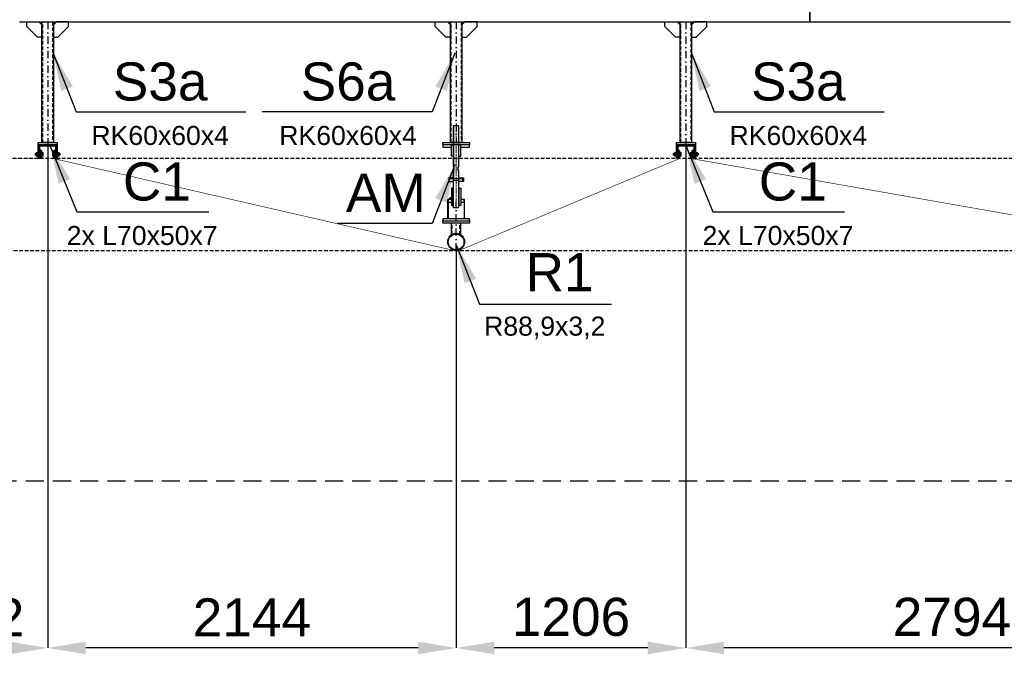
# Model space of a CAD drawing. Header units: millimetres. Extents: x -34919 to 306996, y -293018 to -145733.
# Tile 18 of 256: x -4241 to 928, y -199663 to -196332. Entities that reach past the tile are written whole.
import ezdxf

# ---------------------------------------------------------------- set-up
doc = ezdxf.new("R2010")
doc.units = ezdxf.units.MM
doc.header["$LTSCALE"] = 3
for name, pattern in [('AM_ISO08W050', [18, 12, -1.5, 3, -1.5]), ('DASHDOT', [25.4, 12.7, -6.35, 0, -6.35]), ('DASHED2', [9.525, 6.35, -3.175]), ('HIDDEN', [9.525, 6.35, -3.175])]:
    doc.linetypes.add(name, pattern=pattern)
for name, color, linetype, lineweight in [('-KONTURY', 7, 'Continuous', 18), ('AAA Widok', 2, 'Continuous', 25), ('AM_0', 7, 'Continuous', 15), ('AM_7', 4, 'AM_ISO08W050', 15), ('SIATKA', 5, 'Continuous', 18)]:
    doc.layers.add(name, color=color, linetype=linetype, lineweight=lineweight)
for name, color, linetype in [('AAA L-Opis', 3, 'Continuous'), ('ARF2000E0_BEARING_ROOF_KANTAVAT_KATTO', 7, 'Continuous'), ('blaszki', 6, 'Continuous'), ('poziome 1', 7, 'Continuous'), ('slupki', 7, 'Continuous'), ('stezenia', 4, 'Continuous'), ('STĘŻENIA_OPIS', 4, 'Continuous')]:
    doc.layers.add(name, color=color, linetype=linetype)
doc.styles.get("Standard").update_dxf_attribs({"font": 'arial.ttf', "height": 25})
doc.dimstyles.new('STANDARD-100', dxfattribs={"dimscale": 100, "dimtxt": 2, "dimasz": 2, "dimexe": 0, "dimexo": 0, "dimgap": 0.6, "dimtad": 1, "dimdec": 0, "dimzin": 12, "dimdsep": 46, "dimtxsty": 'Standard', "dimcen": 1, "dimclrd": 256, "dimclre": 256, "dimclrt": 2, "dimadec": 0, "dimazin": 0, "dimtfac": 1, "dimtdec": 0, "dimtmove": 0, "dimatfit": 3, "dimfxl": 0, "dimtolj": 1, "dimtzin": 0, "dimarcsym": 0})

# ---------------------------------------------------------------- blocks, each defined once
blk = doc.blocks.new('*D1680')
at = {"lineweight": -2, "transparency": 16777216}
for p, q in [((-743.4, -196979.2, 0), (-743.4, -199629.5, 0)), ((2050.7, -197531.6, 0), (2050.7, -199629.5, 0)), ((1850.7, -199629.5, 0), (-543.4, -199629.5, 0))]:
    blk.add_line(p, q, dxfattribs=at)
at = {"transparency": 16777216}
for points in [[(-543.4, -199596.2, 0), (-543.4, -199662.8, 0), (-743.4, -199629.5, 0)], [(1850.7, -199596.2, 0), (1850.7, -199662.8, 0), (2050.7, -199629.5, 0)]]:
    blk.add_solid(points, dxfattribs=at)
at = {"layer": 'Defpoints', "color": 0, "transparency": 16777216}
for p in [(-743.4, -196979.2, 0), (2050.7, -197531.6, 0), (-743.4, -199629.5, 0)]:
    blk.add_point(p, dxfattribs=at)
at = {"color": 2, "transparency": 16777216, "insert": (653.6, -199467.4, 0), "char_height": 200, "attachment_point": 5}
blk.add_mtext('\\A1;2794', dxfattribs=at)
blk = doc.blocks.new('*D1681')
at = {"lineweight": -2, "transparency": 16777216}
for p, q in [((-743.4, -196979.2, 0), (-743.4, -199629.5, 0)), ((-1949.3, -197531.6, 0), (-1949.3, -199629.5, 0)), ((-943.4, -199629.5, 0), (-1749.3, -199629.5, 0))]:
    blk.add_line(p, q, dxfattribs=at)
at = {"transparency": 16777216}
for points in [[(-1749.3, -199596.2, 0), (-1749.3, -199662.8, 0), (-1949.3, -199629.5, 0)], [(-943.4, -199596.2, 0), (-943.4, -199662.8, 0), (-743.4, -199629.5, 0)]]:
    blk.add_solid(points, dxfattribs=at)
at = {"layer": 'Defpoints', "color": 0, "transparency": 16777216}
for p in [(-743.4, -196979.2, 0), (-1949.3, -197531.6, 0), (-1949.3, -199629.5, 0)]:
    blk.add_point(p, dxfattribs=at)
at = {"color": 2, "transparency": 16777216, "insert": (-1346.4, -199467.4, 0), "char_height": 200, "attachment_point": 5}
blk.add_mtext('\\A1;1206', dxfattribs=at)
blk = doc.blocks.new('*D1682')
at = {"lineweight": -2, "transparency": 16777216}
for p, q in [((-4093.5, -196979.2, 0), (-4093.5, -199629.5, 0)), ((-1949.3, -197531.6, 0), (-1949.3, -199629.5, 0)), ((-2149.3, -199629.5, 0), (-3893.5, -199629.5, 0))]:
    blk.add_line(p, q, dxfattribs=at)
at = {"transparency": 16777216}
for points in [[(-3893.5, -199596.2, 0), (-3893.5, -199662.8, 0), (-4093.5, -199629.5, 0)], [(-2149.3, -199596.2, 0), (-2149.3, -199662.8, 0), (-1949.3, -199629.5, 0)]]:
    blk.add_solid(points, dxfattribs=at)
at = {"layer": 'Defpoints', "color": 0, "transparency": 16777216}
for p in [(-4093.5, -196979.2, 0), (-1949.3, -197531.6, 0), (-4093.5, -199629.5, 0)]:
    blk.add_point(p, dxfattribs=at)
at = {"color": 2, "transparency": 16777216, "insert": (-3021.4, -199469.1, 0), "char_height": 200, "attachment_point": 5}
blk.add_mtext('\\A1;2144', dxfattribs=at)
blk = doc.blocks.new('*D1683')
at = {"lineweight": -2, "transparency": 16777216}
for p, q in [((-4805.5, -196970.8, 0), (-4805.5, -199629.5, 0)), ((-4093.5, -196979.2, 0), (-4093.5, -199629.5, 0)), ((-4293.5, -199629.5, 0), (-4605.5, -199629.5, 0))]:
    blk.add_line(p, q, dxfattribs=at)
at = {"transparency": 16777216}
for points in [[(-4605.5, -199596.2, 0), (-4605.5, -199662.8, 0), (-4805.5, -199629.5, 0)], [(-4293.5, -199596.2, 0), (-4293.5, -199662.8, 0), (-4093.5, -199629.5, 0)]]:
    blk.add_solid(points, dxfattribs=at)
at = {"layer": 'Defpoints', "color": 0, "transparency": 16777216}
for p in [(-4805.5, -196970.8, 0), (-4093.5, -196979.2, 0), (-4805.5, -199629.5, 0)]:
    blk.add_point(p, dxfattribs=at)
at = {"color": 2, "transparency": 16777216, "insert": (-4449.5, -199469.1, 0), "char_height": 200, "attachment_point": 5}
blk.add_mtext('\\A1;712', dxfattribs=at)
blk = doc.blocks.new('A$C09B41FFC')
at = {"layer": 'AAA L-Opis', "color": 7}
for p, q in [((-13, 500), (-13, 284.6)), ((13, 500), (13, 284.6)), ((-13, 264.6), (-13, 214.6)), ((13, 264.6), (13, 214.6)), ((-15, 214.6), (15, 214.6))]:
    blk.add_line(p, q, dxfattribs=at)
at = {"layer": 'AAA Widok', "color": 7}
for p, q in [((-16, 222.6), (-16, 226.6)), ((16, 222.6), (16, 226.6)), ((-16.3, 172.6), (-15, 172.6)), ((-15.3, 171.6), (-15, 171.6)), ((15, 172.6), (16.2, 172.6)), ((15, 171.6), (15.2, 171.6)), ((-16.3, 82), (-15, 82)), ((-16.3, 82), (-15, 82)), ((-15.3, 83), (-15, 83)), ((16.2, 82, 0), (15, 82, 0)), ((21.2, 82), (20, 82))]:
    blk.add_line(p, q, dxfattribs=at)
for points in [[(15, 284.6), (15, 498), (13, 500), (-13, 500), (-15, 498), (-15, 284.6)], [(-15, 264.6), (-10.5, 264.6), (-10.5, 284.6), (-15, 284.6)], [(-15, 264.6), (-15, 72), (-13, 70), (13, 70), (15, 72), (15, 264.6)], [(15, 264.6), (10.5, 264.6), (10.5, 284.6), (15, 284.6)], [(-15, 226.6), (-38.1, 226.6), (-38.1, 222.6), (-15, 222.6)], [(-15, 222.6), (-38.1, 222.6), (-38.1, 207.6), (-15, 207.6)], [(15, 226.6), (38.1, 226.6), (38.1, 222.6), (15, 222.6)], [(15, 222.6), (38.1, 222.6), (38.1, 207.6), (15, 207.6)], [(-25, 112), (-41.2, 112), (-41.2, 98), (-25, 98)], [(25, 98), (41.3, 98), (41.3, 112), (25, 112)]]:
    blk.add_lwpolyline(points, dxfattribs=at)
at = {"layer": 'AAA Widok', "color": 7, "elevation": 0}
for points in [[(-25, 400), (-70, 400), (-70, 388), (-25, 388)], [(25, 388), (70, 388), (70, 400), (25, 400)], [(-44.4, 12), (-44.4, 112), (-41.2, 112), (-41.2, 12)], [(44.5, 12), (44.5, 112), (41.3, 112), (41.3, 12)]]:
    blk.add_lwpolyline(points, dxfattribs=at)
for points in [[(-25, 340), (-25, 400), (-14.3, 400), (-13.3, 399), (-13.3, 341), (-14.3, 340)], [(25, 340), (25, 400), (14.2, 400), (13.2, 399), (13.2, 341), (14.2, 340)]]:
    blk.add_lwpolyline(points, close=True, dxfattribs=at)
at = {"layer": 'AAA Widok', "color": 7}
for points in [[(-38.1, 207.6), (-35.2, 207.6), (-35.2, 222.6), (-38.1, 222.6)], [(38.1, 207.6), (35.2, 207.6), (35.2, 222.6), (38.1, 222.6)], [(-25, 172.6), (-25, 82), (-16.3, 82), (-15.3, 83), (-15.3, 171.6), (-16.3, 172.6)], [(25, 172.6), (25, 82), (16.2, 82), (15.2, 83), (15.2, 171.6), (16.2, 172.6)]]:
    blk.add_lwpolyline(points, close=True, dxfattribs=at)
blk.add_circle((-30, 118.7), 4, dxfattribs=at)
at = {"layer": 'AM_0', "color": 7}
for points in [[(-25, 112), (-25, 113), (-26, 112)], [(25, 112), (25, 113), (26, 112)]]:
    blk.add_solid(points, dxfattribs=at)
at = {"layer": 'AM_7', "color": 7}
blk.add_line((0, 500), (0, 70), dxfattribs=at)
at = {"layer": 'SIATKA', "color": 7}
blk.add_line((-15, 222.6), (15, 222.6), dxfattribs=at)

msp = doc.modelspace()

# ---------------------------------------------------------------- hatches: boundary and pattern name
at = {"layer": '-KONTURY'}
h = msp.add_hatch(dxfattribs=at)
h.set_pattern_fill('ANSI31', color=256, scale=0.5, style=0)
h.set_pattern_definition([(45, (-46775.9086, -83962.3717), (-1.122532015, 1.122532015), [])])
h.paths.add_polyline_path([(-4132.519, -197034.761), (-4133.719, -197034.761), (-4136.519, -197031.961), (-4136.519, -197018.261), (-4132.519, -197018.261)])
h.paths.add_polyline_path([(-4132.519, -197058.261), (-4136.519, -197058.261), (-4136.519, -197044.561), (-4133.719, -197041.761), (-4132.519, -197041.761)])
h = msp.add_hatch(dxfattribs=at)
h.set_pattern_fill('ANSI31', color=256, scale=0.5, angle=90, style=0)
h.set_pattern_definition([(135, (-46825.2196, -83960.3717), (-1.122532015, -1.122532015), [])])
h.paths.add_polyline_path([(-4128.519, -197034.761), (-4128.519, -197018.261), (-4124.519, -197018.261), (-4124.519, -197034.761)])
h.paths.add_polyline_path([(-4128.519, -197058.261), (-4128.519, -197041.761), (-4124.519, -197041.761), (-4124.519, -197044.261), (-4124.519, -197058.261)])
h = msp.add_hatch(dxfattribs=at)
h.set_pattern_fill('ANSI31', color=256, scale=0.5, style=0)
h.set_pattern_definition([(45, (81396.2807, -175261.617), (-1.122532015, 1.122532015), [])])
h.paths.add_polyline_path([(-4058.519, -197034.761), (-4058.519, -197018.261), (-4062.519, -197018.261), (-4062.519, -197034.761)])
h.paths.add_polyline_path([(-4058.519, -197058.261), (-4058.519, -197041.761), (-4062.519, -197041.761), (-4062.519, -197044.261), (-4062.519, -197058.261)])
h = msp.add_hatch(dxfattribs=at)
h.set_pattern_fill('ANSI31', color=256, scale=0.5, angle=-90, style=0)
h.set_pattern_definition([(315, (81394.2807, -175310.928), (1.122532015, 1.122532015), [])])
h.paths.add_polyline_path([(-4054.519, -197034.761), (-4053.319, -197034.761), (-4050.519, -197031.961), (-4050.519, -197018.261), (-4054.519, -197018.261)])
h.paths.add_polyline_path([(-4054.519, -197058.261), (-4050.519, -197058.261), (-4050.519, -197044.561), (-4053.319, -197041.761), (-4054.519, -197041.761)])
h = msp.add_hatch(dxfattribs=at)
h.set_pattern_fill('ANSI31', color=256, scale=0.5, style=0)
h.set_pattern_definition([(45, (-43425.7643, -83962.3717), (-1.122532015, 1.122532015), [])])
h.paths.add_polyline_path([(-782.375, -197034.761), (-783.575, -197034.761), (-786.375, -197031.961), (-786.375, -197018.261), (-782.375, -197018.261)])
h.paths.add_polyline_path([(-782.375, -197058.261), (-786.375, -197058.261), (-786.375, -197044.561), (-783.575, -197041.761), (-782.375, -197041.761)])
h = msp.add_hatch(dxfattribs=at)
h.set_pattern_fill('ANSI31', color=256, scale=0.5, angle=90, style=0)
h.set_pattern_definition([(135, (-43475.0753, -83960.3717), (-1.122532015, -1.122532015), [])])
h.paths.add_polyline_path([(-778.375, -197034.761), (-778.375, -197018.261), (-774.375, -197018.261), (-774.375, -197034.761)])
h.paths.add_polyline_path([(-778.375, -197058.261), (-778.375, -197041.761), (-774.375, -197041.761), (-774.375, -197044.261), (-774.375, -197058.261)])
h = msp.add_hatch(dxfattribs=at)
h.set_pattern_fill('ANSI31', color=256, scale=0.5, style=0)
h.set_pattern_definition([(45, (84746.425, -175261.617), (-1.122532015, 1.122532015), [])])
h.paths.add_polyline_path([(-708.375, -197034.761), (-708.375, -197018.261), (-712.375, -197018.261), (-712.375, -197034.761)])
h.paths.add_polyline_path([(-708.375, -197058.261), (-708.375, -197041.761), (-712.375, -197041.761), (-712.375, -197044.261), (-712.375, -197058.261)])
h = msp.add_hatch(dxfattribs=at)
h.set_pattern_fill('ANSI31', color=256, scale=0.5, angle=-90, style=0)
h.set_pattern_definition([(315, (84744.425, -175310.928), (1.122532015, 1.122532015), [])])
h.paths.add_polyline_path([(-704.375, -197034.761), (-703.175, -197034.761), (-700.375, -197031.961), (-700.375, -197018.261), (-704.375, -197018.261)])
h.paths.add_polyline_path([(-704.375, -197058.261), (-700.375, -197058.261), (-700.375, -197044.561), (-703.175, -197041.761), (-704.375, -197041.761)])
at = {"layer": 'slupki'}
h = msp.add_hatch(dxfattribs=at)
h.set_pattern_fill('ANSI32')
h.set_pattern_definition([(45, (-55453.284, -201534.402), (-6.7351921, 6.7351921), []), (45, (-55448.7935, -201534.402), (-6.7351921, 6.7351921), [])])
h.paths.add_polyline_path([(-4143.519, -196988.261), (-4093.519, -196988.261), (-4093.519, -196990.173, -0.41421356), (-4098.608, -196995.261), (-4136.519, -196995.261), (-4136.519, -197053.173, -0.41421356), (-4141.608, -197058.261), (-4143.519, -197058.261)])
h.paths.add_polyline_path([(-4093.519, -196990.173), (-4093.519, -196988.261), (-4043.519, -196988.261), (-4043.519, -197058.261), (-4045.431, -197058.261, -0.41421356), (-4050.519, -197053.173), (-4050.519, -196995.261), (-4088.431, -196995.261, -0.41421356)])
h = msp.add_hatch(dxfattribs=at)
h.set_pattern_fill('ANSI32')
h.set_pattern_definition([(45, (-52103.139, -201534.402), (-6.7351921, 6.7351921), []), (45, (-52098.649, -201534.402), (-6.7351921, 6.7351921), [])])
h.paths.add_polyline_path([(-793.375, -196988.261), (-743.375, -196988.261), (-743.375, -196990.173, -0.41421356), (-748.464, -196995.261), (-786.375, -196995.261), (-786.375, -197053.173, -0.41421356), (-791.464, -197058.261), (-793.375, -197058.261)])
h.paths.add_polyline_path([(-743.375, -196990.173), (-743.375, -196988.261), (-693.375, -196988.261), (-693.375, -197058.261), (-695.286, -197058.261, -0.41421356), (-700.375, -197053.173), (-700.375, -196995.261), (-738.286, -196995.261, -0.41421356)])

# ---------------------------------------------------------------- linework, layer by layer
at = {"layer": '-KONTURY'}
for p, q in [((-4133.719, -197034.761, 0), (-4133.719, -197041.761, 0)), ((-4124.519, -197034.761, 0), (-4128.519, -197034.761, 0)), ((-4062.519, -197034.761, 0), (-4058.519, -197034.761, 0)), ((-4053.319, -197034.761, 0), (-4053.319, -197041.761, 0)), ((-783.575, -197034.761, 0), (-783.575, -197041.761, 0)), ((-774.375, -197034.761, 0), (-778.375, -197034.761, 0)), ((-712.375, -197034.761, 0), (-708.375, -197034.761, 0)), ((-703.175, -197034.761, 0), (-703.175, -197041.761, 0)), ((-4124.519, -197041.761, 0), (-4128.519, -197041.761, 0)), ((-4062.519, -197041.761, 0), (-4058.519, -197041.761, 0)), ((-774.375, -197041.761, 0), (-778.375, -197041.761, 0)), ((-712.375, -197041.761, 0), (-708.375, -197041.761, 0))]:
    msp.add_line(p, q, dxfattribs=at)
at = {"layer": '-KONTURY', "extrusion": (0, 1, 0)}
for points, elevation in [([(4118.019, 0), (4159.619, 0)], -197038.261), ([(4129.019, 0), (4159.519, 0)], -197034.182), ([(4129.019, 0), (4158.599, 0)], -197033.261), ([(4145.419, 0), (4154.019, 0)], -197038.261), ([(4146.639, 0), (4152.799, 0)], -197029.021), ([(4146.639, 0), (4152.799, 0)], -197033.641), ([(4143.419, 0), (4145.619, 0)], -197038.261), ([(4143.519, 0), (4145.519, 0)], -197028.261), ([(4124.519, 0), (4128.099, 0)], -197033.667), ([(4123.919, 0), (4124.519, 0)], -197030.561), ([(4118.88, 0), (4123.919, 0)], -197028.444), ([(4118.88, 0), (4123.919, 0)], -197033.351), ([(4069.019, 0), (4027.419, 0)], -197038.261), ([(4068.159, 0), (4063.119, 0)], -197028.444), ([(4068.159, 0), (4063.119, 0)], -197033.351), ([(4063.119, 0), (4062.519, 0)], -197030.561), ([(4062.519, 0), (4058.939, 0)], -197033.667), ([(4058.019, 0), (4028.439, 0)], -197033.261), ([(4058.019, 0), (4027.519, 0)], -197034.182), ([(4043.619, 0), (4041.419, 0)], -197038.261), ([(4043.519, 0), (4041.519, 0)], -197028.261), ([(4041.619, 0), (4033.019, 0)], -197038.261), ([(4040.399, 0), (4034.239, 0)], -197029.021), ([(4040.399, 0), (4034.239, 0)], -197033.641), ([(767.875, 0), (809.475, 0)], -197038.261), ([(778.875, 0), (809.375, 0)], -197034.182), ([(778.875, 0), (808.455, 0)], -197033.261), ([(795.275, 0), (803.875, 0)], -197038.261), ([(796.495, 0), (802.655, 0)], -197029.021), ([(796.495, 0), (802.655, 0)], -197033.641), ([(793.275, 0), (795.475, 0)], -197038.261), ([(793.375, 0), (795.375, 0)], -197028.261), ([(774.375, 0), (777.955, 0)], -197033.667), ([(773.775, 0), (774.375, 0)], -197030.561), ([(768.736, 0), (773.775, 0)], -197028.444), ([(768.736, 0), (773.775, 0)], -197033.351), ([(718.875, 0), (677.275, 0)], -197038.261), ([(718.014, 0), (712.975, 0)], -197028.444), ([(718.014, 0), (712.975, 0)], -197033.351), ([(712.975, 0), (712.375, 0)], -197030.561), ([(712.375, 0), (708.795, 0)], -197033.667), ([(707.875, 0), (678.295, 0)], -197033.261), ([(707.875, 0), (677.375, 0)], -197034.182), ([(693.475, 0), (691.275, 0)], -197038.261), ([(693.375, 0), (691.375, 0)], -197028.261), ([(691.475, 0), (682.875, 0)], -197038.261), ([(690.255, 0), (684.095, 0)], -197029.021), ([(690.255, 0), (684.095, 0)], -197033.641), ([(4129.019, 0), (4159.519, 0)], -197042.341), ([(4129.019, 0), (4158.599, 0)], -197043.261), ([(4146.639, 0), (4152.799, 0)], -197042.881), ([(4146.639, 0), (4152.799, 0)], -197047.501), ([(4145.519, 0), (4143.519, 0)], -197048.261), ([(4124.519, 0), (4128.099, 0)], -197042.856), ([(4123.919, 0), (4124.519, 0)], -197045.961), ([(4118.88, 0), (4123.919, 0)], -197043.171), ([(4118.88, 0), (4123.919, 0)], -197048.079), ([(4068.159, 0), (4063.119, 0)], -197043.171), ([(4068.159, 0), (4063.119, 0)], -197048.079), ([(4063.119, 0), (4062.519, 0)], -197045.961), ([(4062.519, 0), (4058.939, 0)], -197042.856), ([(4058.019, 0), (4027.519, 0)], -197042.341), ([(4058.019, 0), (4028.439, 0)], -197043.261), ([(4041.519, 0), (4043.519, 0)], -197048.261), ([(4040.399, 0), (4034.239, 0)], -197042.881), ([(4040.399, 0), (4034.239, 0)], -197047.501), ([(778.875, 0), (809.375, 0)], -197042.341), ([(778.875, 0), (808.455, 0)], -197043.261), ([(796.495, 0), (802.655, 0)], -197042.881), ([(796.495, 0), (802.655, 0)], -197047.501), ([(795.375, 0), (793.375, 0)], -197048.261), ([(774.375, 0), (777.955, 0)], -197042.856), ([(773.775, 0), (774.375, 0)], -197045.961), ([(768.736, 0), (773.775, 0)], -197043.171), ([(768.736, 0), (773.775, 0)], -197048.079), ([(718.014, 0), (712.975, 0)], -197043.171), ([(718.014, 0), (712.975, 0)], -197048.079), ([(712.975, 0), (712.375, 0)], -197045.961), ([(712.375, 0), (708.795, 0)], -197042.856), ([(707.875, 0), (677.375, 0)], -197042.341), ([(707.875, 0), (678.295, 0)], -197043.261), ([(691.375, 0), (693.375, 0)], -197048.261), ([(690.255, 0), (684.095, 0)], -197042.881), ([(690.255, 0), (684.095, 0)], -197047.501)]:
    msp.add_lwpolyline(points, dxfattribs=dict(at, elevation=elevation))
at = {"layer": '-KONTURY', "extrusion": (0.707107, -0.707107, 0)}
for points, elevation in [([(-142265.43, 0), (-142264.129, 0)], 136382.982), ([(-139896.52, 0), (-139895.219, 0)], 138751.891), ([(-142179.163, 0), (-142177.862, 0)], 136482.09), ([(-139810.253, 0), (-139808.952, 0)], 138850.999)]:
    msp.add_lwpolyline(points, dxfattribs=dict(at, elevation=elevation))
at = {"layer": '-KONTURY', "extrusion": (1, 0, 0)}
for points, elevation in [([(-197034.182, 0), (-197042.341, 0)], -4159.519), ([(-197033.261, 0), (-197043.261, 0)], -4158.599), ([(-197045.561, 0), (-197030.961, 0)], -4153.919), ([(-197028.261, 0), (-197048.261, 0)], -4145.519), ([(-197045.561, 0), (-197030.961, 0)], -4145.519), ([(-197048.261, 0), (-197028.261, 0)], -4143.519), ([(-197033.261, 0), (-197043.261, 0)], -4129.019), ([(-197033.667, 0), (-197030.561, 0)], -4124.519), ([(-197042.856, 0), (-197033.667, 0)], -4124.519), ([(-197028.444, 0), (-197030.561, 0)], -4123.919), ([(-197030.561, 0), (-197045.961, 0)], -4123.919), ([(-197046.761, 0), (-197029.761, 0)], -4118.119), ([(-197046.761, 0), (-197029.761, 0)], -4068.919), ([(-197028.444, 0), (-197030.561, 0)], -4063.119), ([(-197030.561, 0), (-197045.961, 0)], -4063.119), ([(-197033.667, 0), (-197030.561, 0)], -4062.519), ([(-197042.856, 0), (-197033.667, 0)], -4062.519), ([(-197033.261, 0), (-197043.261, 0)], -4058.019), ([(-197048.261, 0), (-197028.261, 0)], -4043.519), ([(-197028.261, 0), (-197048.261, 0)], -4041.519), ([(-197045.561, 0), (-197030.961, 0)], -4041.519), ([(-197045.561, 0), (-197030.961, 0)], -4033.119), ([(-197033.261, 0), (-197043.261, 0)], -4028.439), ([(-197034.182, 0), (-197042.341, 0)], -4027.519), ([(-197034.182, 0), (-197042.341, 0)], -809.375), ([(-197033.261, 0), (-197043.261, 0)], -808.455), ([(-197045.561, 0), (-197030.961, 0)], -803.775), ([(-197028.261, 0), (-197048.261, 0)], -795.375), ([(-197045.561, 0), (-197030.961, 0)], -795.375), ([(-197048.261, 0), (-197028.261, 0)], -793.375), ([(-197033.261, 0), (-197043.261, 0)], -778.875), ([(-197033.667, 0), (-197030.561, 0)], -774.375), ([(-197042.856, 0), (-197033.667, 0)], -774.375), ([(-197028.444, 0), (-197030.561, 0)], -773.775), ([(-197030.561, 0), (-197045.961, 0)], -773.775), ([(-197046.761, 0), (-197029.761, 0)], -767.975), ([(-197046.761, 0), (-197029.761, 0)], -718.775), ([(-197028.444, 0), (-197030.561, 0)], -712.975), ([(-197030.561, 0), (-197045.961, 0)], -712.975), ([(-197033.667, 0), (-197030.561, 0)], -712.375), ([(-197042.856, 0), (-197033.667, 0)], -712.375), ([(-197033.261, 0), (-197043.261, 0)], -707.875), ([(-197048.261, 0), (-197028.261, 0)], -693.375), ([(-197028.261, 0), (-197048.261, 0)], -691.375), ([(-197045.561, 0), (-197030.961, 0)], -691.375), ([(-197045.561, 0), (-197030.961, 0)], -682.975), ([(-197033.261, 0), (-197043.261, 0)], -678.295), ([(-197034.182, 0), (-197042.341, 0)], -677.375), ([(-197045.961, 0), (-197042.856, 0)], -4124.519), ([(-197045.961, 0), (-197048.079, 0)], -4123.919), ([(-197045.961, 0), (-197048.079, 0)], -4063.119), ([(-197045.961, 0), (-197042.856, 0)], -4062.519), ([(-197045.961, 0), (-197042.856, 0)], -774.375), ([(-197045.961, 0), (-197048.079, 0)], -773.775), ([(-197045.961, 0), (-197048.079, 0)], -712.975), ([(-197045.961, 0), (-197042.856, 0)], -712.375)]:
    msp.add_lwpolyline(points, dxfattribs=dict(at, elevation=elevation))
at = {"layer": '-KONTURY', "extrusion": (0.866025, -0.5, 0)}
for points, elevation in [([(-172708.537, 0), (-172710.778, 0)], 94918.081), ([(-172665.717, 0), (-172667.238, 0)], 94991.093), ([(-172652.337, 0), (-172654.578, 0)], 95015.422), ([(-171033.465, 0), (-171035.705, 0)], 97819.391), ([(-170990.645, 0), (-170992.166, 0)], 97892.403), ([(-170977.265, 0), (-170979.505, 0)], 97916.732), ([(-172721.462, 0), (-172719.222, 0)], 94932.656), ([(-172708.082, 0), (-172706.561, 0)], 94956.985), ([(-172665.262, 0), (-172663.022, 0)], 95029.997), ([(-171046.39, 0), (-171044.149, 0)], 97833.966), ([(-171033.01, 0), (-171031.489, 0)], 97858.295), ([(-170990.19, 0), (-170987.949, 0)], 97931.307)]:
    msp.add_lwpolyline(points, dxfattribs=dict(at, elevation=elevation))
at = {"layer": '-KONTURY', "extrusion": (0.866025, 0.5, 0)}
for points, elevation in [([(-168558.818, 0), (-168561.058, 0)], -102105.606), ([(-168572.198, 0), (-168573.719, 0)], -102081.277), ([(-168615.018, 0), (-168617.258, 0)], -102008.264), ([(-170233.89, 0), (-170236.13, 0)], -99204.296), ([(-170247.27, 0), (-170248.791, 0)], -99179.967), ([(-170290.09, 0), (-170292.33, 0)], -99106.954), ([(-168571.742, 0), (-168569.502, 0)], -102120.18), ([(-168614.563, 0), (-168613.042, 0)], -102047.168), ([(-168627.942, 0), (-168625.702, 0)], -102022.839), ([(-170246.815, 0), (-170244.574, 0)], -99218.87), ([(-170289.635, 0), (-170288.114, 0)], -99145.858), ([(-170303.015, 0), (-170300.774, 0)], -99121.529)]:
    msp.add_lwpolyline(points, dxfattribs=dict(at, elevation=elevation))
at = {"layer": '-KONTURY', "elevation": 0}
for points in [[(-4132.519, -197018.261), (-4132.519, -197058.261), (-4136.519, -197058.261), (-4136.519, -197018.261)], [(-4132.519, -197018.261), (-4132.519, -197058.261), (-4136.519, -197058.261), (-4136.519, -197018.261)], [(-4124.519, -197018.261), (-4124.519, -197058.261), (-4128.519, -197058.261), (-4128.519, -197018.261)], [(-4062.519, -197018.261), (-4062.519, -197058.261), (-4058.519, -197058.261), (-4058.519, -197018.261)], [(-4054.519, -197018.261), (-4054.519, -197058.261), (-4050.519, -197058.261), (-4050.519, -197018.261)], [(-4054.519, -197018.261), (-4054.519, -197058.261), (-4050.519, -197058.261), (-4050.519, -197018.261)], [(-782.375, -197018.261), (-782.375, -197058.261), (-786.375, -197058.261), (-786.375, -197018.261)], [(-782.375, -197018.261), (-782.375, -197058.261), (-786.375, -197058.261), (-786.375, -197018.261)], [(-774.375, -197018.261), (-774.375, -197058.261), (-778.375, -197058.261), (-778.375, -197018.261)], [(-712.375, -197018.261), (-712.375, -197058.261), (-708.375, -197058.261), (-708.375, -197018.261)], [(-704.375, -197018.261), (-704.375, -197058.261), (-700.375, -197058.261), (-700.375, -197018.261)], [(-704.375, -197018.261), (-704.375, -197058.261), (-700.375, -197058.261), (-700.375, -197018.261)]]:
    msp.add_lwpolyline(points, close=True, dxfattribs=at)
for points in [[(-4136.519, -197031.961), (-4133.719, -197034.761), (-4132.519, -197034.761)], [(-4129.019, -197033.261), (-4128.099, -197033.667)], [(-4058.019, -197033.261), (-4058.939, -197033.667)], [(-4050.519, -197031.961), (-4053.319, -197034.761), (-4054.519, -197034.761)], [(-786.375, -197031.961), (-783.575, -197034.761), (-782.375, -197034.761)], [(-778.875, -197033.261), (-777.955, -197033.667)], [(-707.875, -197033.261), (-708.795, -197033.667)], [(-700.375, -197031.961), (-703.175, -197034.761), (-704.375, -197034.761)], [(-4136.519, -197044.561), (-4133.719, -197041.761), (-4132.519, -197041.761)], [(-4129.019, -197043.261), (-4128.099, -197042.856)], [(-4058.019, -197043.261), (-4058.939, -197042.856)], [(-4050.519, -197044.561), (-4053.319, -197041.761), (-4054.519, -197041.761)], [(-786.375, -197044.561), (-783.575, -197041.761), (-782.375, -197041.761)], [(-778.875, -197043.261), (-777.955, -197042.856)], [(-707.875, -197043.261), (-708.795, -197042.856)], [(-700.375, -197044.561), (-703.175, -197041.761), (-704.375, -197041.761)]]:
    msp.add_lwpolyline(points, dxfattribs=at)
at = {"layer": '-KONTURY', "linetype": 'HIDDEN', "const_width": 3, "elevation": 0}
for points in [[(-4130.519, -197062.036), (-4130.519, -197012.036)], [(-4056.519, -197012.036), (-4056.519, -197062.036)], [(-780.375, -197062.036), (-780.375, -197012.036)], [(-706.375, -197012.036), (-706.375, -197062.036)], [(-4130.519, -197062.036), (-4768.519, -197062.036)], [(-1949.349, -197545.741), (-4056.519, -197062.036)], [(-780.375, -197062.036), (-1928.892, -197541.104)], [(2050.651, -197545.741), (-706.375, -197062.036)]]:
    msp.add_lwpolyline(points, dxfattribs=at)
at = {"layer": '-KONTURY', "extrusion": (0.487829, -0.872939, 0)}
for points, elevation in [([(-99723.298, 0), (-99722.244, 0)], 169984.65), ([(-96798.825, 0), (-96797.771, 0)], 171618.946), ([(-99665.3, 0), (-99666.354, 0)], 170026.409), ([(-96740.827, 0), (-96741.881, 0)], 171660.705)]:
    msp.add_lwpolyline(points, dxfattribs=dict(at, elevation=elevation))
at = {"layer": '-KONTURY', "extrusion": (-0.487829, -0.872939, 0)}
for points, elevation in [([(92576.51, 0), (92575.456, 0)], 173978.522), ([(95500.983, 0), (95499.929, 0)], 172344.226), ([(92518.512, 0), (92519.566, 0)], 174020.281), ([(95442.985, 0), (95444.039, 0)], 172385.984)]:
    msp.add_lwpolyline(points, dxfattribs=dict(at, elevation=elevation))
at = {"layer": '-KONTURY', "extrusion": (-0.707107, -0.707107, 0)}
for points, elevation in [([(136476.32, 0), (136475.018, 0)], 142172.092), ([(138845.23, 0), (138843.928, 0)], 139803.182), ([(136390.053, 0), (136388.751, 0)], 142271.2), ([(138758.963, 0), (138757.661, 0)], 139902.29)]:
    msp.add_lwpolyline(points, dxfattribs=dict(at, elevation=elevation))
at = {"layer": '-KONTURY', "linetype": 'HIDDEN', "const_width": 3, "elevation": 0}
msp.add_lwpolyline([(-1949.349, -197545.741, 0.11190095), (-1928.892, -197541.104, 0.11190095)], format="xyb", dxfattribs=at)
at = {"layer": '-KONTURY'}
for centre, radius, start, end in [((-4149.43, -197031.331, 0), 4.085, 154.438469, 214.438469), ((-4138.25, -197038.261, 0), 15.265, 162.383031, 197.616969), ((-4150.008, -197031.331, 0), 4.085, 325.561531, 25.561531), ((-4161.188, -197038.261, 0), 15.265, 342.383031, 17.616969), ((-4122.457, -197030.898, 0), 4.338, 325.553128, 25.553128), ((-4134.347, -197038.261, 0), 16.227, 342.387526, 17.612474), ((-799.286, -197031.331, 0), 4.085, 154.438469, 214.438469), ((-788.106, -197038.261, 0), 15.265, 162.383031, 197.616969), ((-799.864, -197031.331, 0), 4.085, 325.561531, 25.561531), ((-811.044, -197038.261, 0), 15.265, 342.383031, 17.616969), ((-772.313, -197030.898, 0), 4.338, 325.553128, 25.553128), ((-784.202, -197038.261, 0), 16.227, 342.387526, 17.612474), ((-4149.43, -197045.191, 0), 4.085, 145.561531, 205.561531), ((-4150.008, -197045.191, 0), 4.085, 334.438469, 34.438469), ((-4122.457, -197045.625, 0), 4.338, 334.446872, 34.446872), ((-799.286, -197045.191, 0), 4.085, 145.561531, 205.561531), ((-799.864, -197045.191, 0), 4.085, 334.438469, 34.438469), ((-772.313, -197045.625, 0), 4.338, 334.446872, 34.446872)]:
    msp.add_arc(centre, radius, start, end, dxfattribs=at)
at = {"layer": '-KONTURY', "extrusion": (0, 0, -1)}
for centre, radius, start, end in [((4052.692, -197038.261, 0), 16.227, 342.387526, 17.612474), ((4064.581, -197030.898, 0), 4.338, 325.553128, 25.553128), ((4025.85, -197038.261, 0), 15.265, 342.383031, 17.616969), ((4037.03, -197031.331, 0), 4.085, 325.561531, 25.561531), ((4037.608, -197031.331, 0), 4.085, 154.438469, 214.438469), ((4048.788, -197038.261, 0), 15.265, 162.383031, 197.616969), ((702.548, -197038.261, 0), 16.227, 342.387526, 17.612474), ((714.437, -197030.898, 0), 4.338, 325.553128, 25.553128), ((675.706, -197038.261, 0), 15.265, 342.383031, 17.616969), ((686.886, -197031.331, 0), 4.085, 325.561531, 25.561531), ((687.464, -197031.331, 0), 4.085, 154.438469, 214.438469), ((698.644, -197038.261, 0), 15.265, 162.383031, 197.616969), ((4064.581, -197045.625, 0), 4.338, 334.446872, 34.446872), ((4037.03, -197045.191, 0), 4.085, 334.438469, 34.438469), ((4037.608, -197045.191, 0), 4.085, 145.561531, 205.561531), ((714.437, -197045.625, 0), 4.338, 334.446872, 34.446872), ((686.886, -197045.191, 0), 4.085, 334.438469, 34.438469), ((687.464, -197045.191, 0), 4.085, 145.561531, 205.561531)]:
    msp.add_arc(centre, radius, start, end, dxfattribs=at)
at = {"color": 4, "linetype": 'DASHED2'}
for p, q in [((-5676.685, -197058.262, 0), (29443.668, -197058.262, 0)), ((-5671.516, -197542.741, 0), (29441.729, -197542.741, 0))]:
    msp.add_line(p, q, dxfattribs=at)
at = {"layer": 'ARF2000E0_BEARING_ROOF_KANTAVAT_KATTO'}
for points in [[(-93.375, -196343.261), (-93.375, -196278.261)], [(-93.375, -196278.261), (-93.375, -196343.261), (-23.062, -196343.261), (47.25, -196343.261), (117.563, -196343.261), (187.875, -196343.261), (258.188, -196343.261), (328.5, -196343.261), (398.813, -196343.261), (469.125, -196343.261), (539.438, -196343.261), (609.75, -196343.261), (680.063, -196343.261), (750.375, -196343.261), (820.688, -196343.261), (891, -196343.261), (961.313, -196343.261)], [(-4241.812, -196343.261), (-4171.5, -196343.261), (-4101.187, -196343.261), (-4030.875, -196343.261), (-3960.562, -196343.261), (-3890.25, -196343.261), (-3819.937, -196343.261), (-3749.625, -196343.261), (-3679.312, -196343.261), (-3609, -196343.261), (-3538.687, -196343.261), (-3468.375, -196343.261), (-3398.062, -196343.261), (-3327.75, -196343.261), (-3257.437, -196343.261), (-3187.125, -196343.261), (-3116.812, -196343.261), (-3046.5, -196343.261), (-2976.187, -196343.261), (-2905.875, -196343.261), (-2835.562, -196343.261), (-2765.25, -196343.261), (-2694.937, -196343.261), (-2624.625, -196343.261), (-2554.312, -196343.261), (-2484, -196343.261), (-2413.687, -196343.261), (-2343.375, -196343.261), (-2273.062, -196343.261), (-2202.75, -196343.261), (-2132.437, -196343.261), (-2062.125, -196343.261), (-1991.812, -196343.261), (-1921.5, -196343.261), (-1851.187, -196343.261), (-1780.875, -196343.261), (-1710.562, -196343.261), (-1640.25, -196343.261), (-1569.937, -196343.261), (-1499.625, -196343.261), (-1429.312, -196343.261), (-1359, -196343.261), (-1288.687, -196343.261), (-1218.375, -196343.261), (-1148.062, -196343.261), (-1077.75, -196343.261), (-1007.437, -196343.261), (-937.125, -196343.261), (-866.812, -196343.261), (-796.5, -196343.261), (-726.187, -196343.261), (-655.875, -196343.261), (-585.562, -196343.261), (-515.25, -196343.261), (-444.937, -196343.261), (-374.625, -196343.261), (-304.312, -196343.261), (-234, -196343.261), (-163.687, -196343.261), (-93.375, -196343.261)]]:
    msp.add_lwpolyline(points, dxfattribs=at)
at = {"layer": 'blaszki', "color": 9, "elevation": 0}
for points in [[(-4123.519, -196423.261), (-4147.519, -196423.261), (-4203.519, -196367.261), (-4203.519, -196343.261), (-4139.519, -196343.261), (-4123.519, -196359.261)], [(-4063.519, -196423.261), (-4039.519, -196423.261), (-3983.519, -196367.261), (-3983.519, -196343.261), (-4047.519, -196343.261), (-4063.519, -196359.261)], [(-1979.349, -196423.261), (-2003.349, -196423.261), (-2059.349, -196367.261), (-2059.349, -196343.261), (-1995.349, -196343.261), (-1979.349, -196359.261)], [(-1919.349, -196423.261), (-1895.349, -196423.261), (-1839.349, -196367.261), (-1839.349, -196343.261), (-1903.349, -196343.261), (-1919.349, -196359.261)], [(-773.375, -196423.261), (-797.375, -196423.261), (-853.375, -196367.261), (-853.375, -196343.261), (-789.375, -196343.261), (-773.375, -196359.261)], [(-713.375, -196423.261), (-689.375, -196423.261), (-633.375, -196367.261), (-633.375, -196343.261), (-697.375, -196343.261), (-713.375, -196359.261)], [(-4043.519, -196988.261), (-4143.519, -196988.261), (-4143.519, -196976.261), (-4043.519, -196976.261)], [(-1879.349, -196988.261), (-2019.349, -196988.261), (-2019.349, -196976.261), (-1879.349, -196976.261)], [(-693.375, -196988.261), (-793.375, -196988.261), (-793.375, -196976.261), (-693.375, -196976.261)], [(-1879.349, -197376.261), (-2019.349, -197376.261), (-2019.349, -197388.261), (-1879.349, -197388.261)], [(-1879.349, -197400.261), (-2019.349, -197400.261), (-2019.349, -197388.261), (-1879.349, -197388.261)]]:
    msp.add_lwpolyline(points, close=True, dxfattribs=at)
at = {"layer": 'poziome 1', "linetype": 'HIDDEN', "ltscale": 5}
msp.add_lwpolyline([(30729.318, -191361.493), (-7495.118, -191361.493), (-7495.118, -198751.614), (30729.318, -198751.614)], close=True, dxfattribs=at)
at = {"layer": 'poziome 1', "color": 2, "elevation": 0}
for points in [[(-4143.519, -196988.261), (-4093.519, -196988.261), (-4093.519, -196990.173, -0.41421356), (-4098.608, -196995.261), (-4136.519, -196995.261), (-4136.519, -197053.173, -0.41421356), (-4141.608, -197058.261), (-4143.519, -197058.261)], [(-4093.519, -196990.173), (-4093.519, -196988.261), (-4043.519, -196988.261), (-4043.519, -197058.261), (-4045.431, -197058.261, -0.41421356), (-4050.519, -197053.173), (-4050.519, -196995.261), (-4088.431, -196995.261, -0.41421356)], [(-793.375, -196988.261), (-743.375, -196988.261), (-743.375, -196990.173, -0.41421356), (-748.464, -196995.261), (-786.375, -196995.261), (-786.375, -197053.173, -0.41421356), (-791.464, -197058.261), (-793.375, -197058.261)], [(-743.375, -196990.173), (-743.375, -196988.261), (-693.375, -196988.261), (-693.375, -197058.261), (-695.286, -197058.261, -0.41421356), (-700.375, -197053.173), (-700.375, -196995.261), (-738.286, -196995.261, -0.41421356)]]:
    msp.add_lwpolyline(points, format="xyb", close=True, dxfattribs=at)
at = {"layer": 'slupki', "color": 9, "linetype": 'DASHDOT'}
for p, q in [((-4093.519, -196343.261, 0), (-4093.519, -196976.261, 0)), ((-1949.349, -196343.261, 0), (-1949.349, -196976.261, 0)), ((-743.375, -196343.261, 0), (-743.375, -196976.261, 0))]:
    msp.add_line(p, q, dxfattribs=at)
at = {"layer": 'slupki', "color": 4, "linetype": 'DASHDOT'}
msp.add_line((-1949.349, -197542.741, 0), (-1949.349, -197288.261, 0), dxfattribs=at)
at = {"layer": 'slupki', "color": 9}
for p, q in [((-1973.499, -197460.974, 0), (-1973.499, -197400.261, 0)), ((-1925.199, -197460.974, 0), (-1925.199, -197400.261, 0))]:
    msp.add_line(p, q, dxfattribs=at)
at = {"layer": 'slupki', "color": 9, "linetype": 'HIDDEN'}
for p, q in [((-1969.499, -197458.67, 0), (-1969.499, -197400.261, 0)), ((-1929.199, -197458.67, 0), (-1929.199, -197400.261, 0))]:
    msp.add_line(p, q, dxfattribs=at)
at = {"layer": 'slupki', "color": 9, "elevation": 0}
for points in [[(-4063.519, -196976.261), (-4123.519, -196976.261), (-4123.519, -196343.261), (-4063.519, -196343.261)], [(-1919.349, -196976.261), (-1979.349, -196976.261), (-1979.349, -196343.261), (-1919.349, -196343.261)], [(-713.375, -196976.261), (-773.375, -196976.261), (-773.375, -196343.261), (-713.375, -196343.261)]]:
    msp.add_lwpolyline(points, close=True, dxfattribs=at)
at = {"layer": 'slupki', "color": 9, "linetype": 'HIDDEN', "elevation": 0}
for points in [[(-4119.519, -196976.261), (-4119.519, -196343.261)], [(-4067.519, -196343.261), (-4067.519, -196976.261)], [(-1975.349, -196976.261), (-1975.349, -196343.261)], [(-1923.349, -196343.261), (-1923.349, -196976.261)], [(-769.375, -196976.261), (-769.375, -196343.261)], [(-717.375, -196343.261), (-717.375, -196976.261)]]:
    msp.add_lwpolyline(points, dxfattribs=at)
at = {"layer": 'stezenia', "color": 3}
for radius in [44.45, 41.25]:
    msp.add_circle((-1949.349, -197498.291, 0), radius, dxfattribs=at)

# ---------------------------------------------------------------- block references
at = {"layer": 'stezenia', "color": 9}
msp.add_blockref('A$C09B41FFC', (-1949.349, -197388.261, 0), dxfattribs=at)

# ---------------------------------------------------------------- texts
at = {"layer": 'STĘŻENIA_OPIS', "linetype": 'DASHDOT', "char_height": 200, "attachment_point": 5}
for s, insert in [('{\\farial|b0|i0|c238|p34;\\C3;S3a\\C256;\\P\\H0.5x;RK60x60x4}', (-3503.189, -196773.249, 0)), ('{\\farial|b0|i0|c238|p34;\\C3;S6a\\C256;\\P\\H0.5x;RK60x60x4}', (-2516.785, -196773.249, 0)), ('{\\farial|b0|i0|c238|p34;\\C3;S3a\\C256;\\P\\H0.5x;RK60x60x4}', (-153.044, -196773.249, 0)), ('{\\farial|b0|i0|c238|p34;\\C3;^I^I\\C6;C1\\C256;\\P\\H0.5x;2x L70x50x7}', (-3597.702, -197298.303, 0)), ('{\\farial|b0|i0|c238|p34;\\C3;^I^I\\C6;C1\\C256;\\P\\H0.5x;2x L70x50x7}', (-259.607, -197298.303, 0)), ('{\\farial|b0|i0|c238|p34;\\C3;AM}', (-2318.524, -197240.693, 0)), ('{\\farial|b0|i0|c238|p34;\\C3;^I^IR1\\C256;\\P\\H0.5x;R88,9x3,2}', (-1484.214, -197782.732, 0))]:
    msp.add_mtext(s, dxfattribs=dict(at, insert=insert))

# ---------------------------------------------------------------- dimensions: what is measured, and where the dimension line sits
at = {"color": 4}
for base, p1, p2, picture, middle in [((-4805.519, -199629.501, 0), (-4093.519, -196979.176, 0), (-4805.519, -196970.814, 0), '*D1683', (-4449.519, -199469.092, 0)), ((-4093.519, -199629.501, 0), (-1949.349, -197531.591, 0), (-4093.519, -196979.176, 0), '*D1682', (-3021.434, -199469.092, 0)), ((-1949.349, -199629.501, 0), (-743.375, -196979.181, 0), (-1949.349, -197531.591, 0), '*D1681', (-1346.362, -199467.387, 0)), ((-743.375, -199629.501, 0), (2050.651, -197531.591, 0), (-743.375, -196979.181, 0), '*D1680', (653.638, -199467.387, 0))]:
    dim = msp.add_linear_dim(base=base, p1=p1, p2=p2, dimstyle='STANDARD-100', dxfattribs=at)
    dim.commit()
    dim.dimension.update_dxf_attribs({"geometry": picture, "text_midpoint": middle})

# ---------------------------------------------------------------- leaders
at = {"layer": 'stezenia', "color": 3}
for points in [[(-4064.548, -196507.756, 0), (-3944.521, -196815.627, 0), (-3053.12, -196815.627, 0)], [(-1955.426, -196507.756, 0), (-2075.453, -196815.627, 0), (-2966.854, -196815.627, 0)], [(-714.403, -196507.756, 0), (-594.376, -196815.627, 0), (297.025, -196815.627, 0)], [(-4080.158, -196995.261, 0), (-3940.688, -197340.68, 0), (-3247.947, -197340.68, 0)], [(-742.062, -196995.261, 0), (-602.592, -197340.68, 0), (90.149, -197340.68, 0)], [(-1955.426, -197094.043, 0), (-2075.453, -197401.913, 0), (-2574.296, -197401.913, 0)], [(-1947.227, -197517.24, 0), (-1827.2, -197825.11, 0), (-1134.459, -197825.11, 0)]]:
    msp.add_leader(points, dimstyle='STANDARD-100', override={"dimgap": 0.6, "dimtad": 0, "dimfxl": 1.25, "dimfxlon": 1}, dxfattribs=at)

doc.saveas('drawing.dxf')
